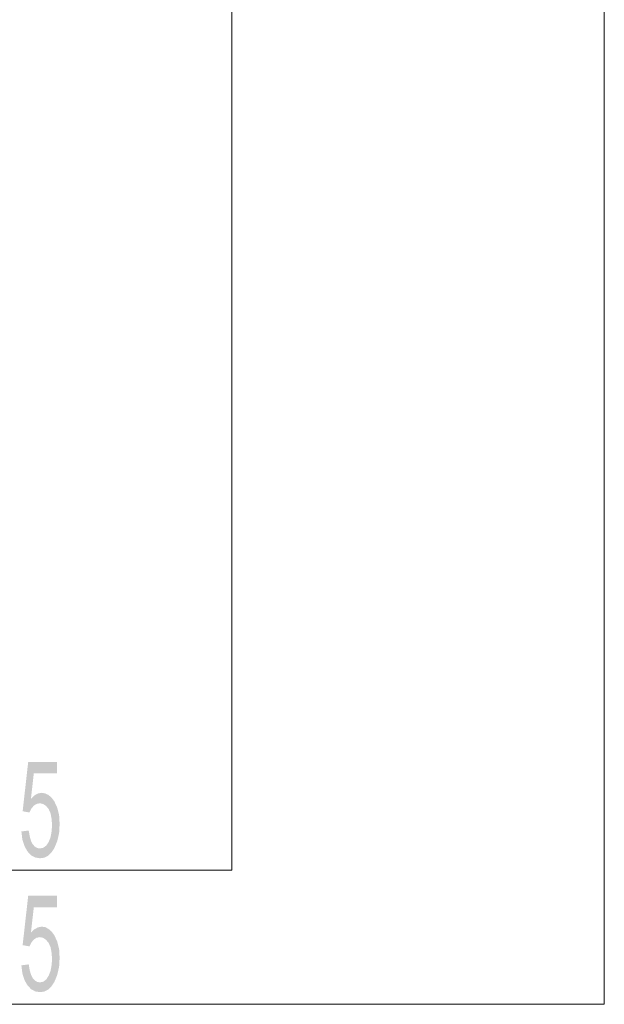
# Model space of a CAD drawing. Header units: millimetres. Extents: x -283 to 124139, y -3891 to 5906.
# Tile 42 of 55: x 1321 to 1448, y -2994 to -2780. Entities that reach past the tile are written whole.
import ezdxf

# ---------------------------------------------------------------- set-up
doc = ezdxf.new("R2010")
doc.units = ezdxf.units.MM
doc.header["$LTSCALE"] = 20
doc.header["$MEASUREMENT"] = 0
doc.layers.get('0').update_dxf_attribs({"color": 252, "linetype": 'CONTINUOUS'})

msp = doc.modelspace()

# ---------------------------------------------------------------- hatches: boundary and pattern name
h = msp.add_hatch(color=7)
h.dxf.hatch_style = 2
h.paths.add_polyline_path([(1323.26, -2949.83), (1324, -2949.09), (1324.79, -2948.66), (1325.58, -2948.51), (1326.38, -2948.66), (1327.07, -2948.98), (1327.75, -2949.56), (1328.34, -2950.36), (1328.97, -2951.73), (1329.39, -2953.37), (1329.5, -2955.28), (1329.39, -2957.29), (1328.97, -2959.04), (1328.34, -2960.57), (1327.7, -2961.52), (1326.96, -2962.21), (1326.11, -2962.63), (1325.21, -2962.74), (1324.21, -2962.58), (1323.31, -2962.11), (1322.51, -2961.26), (1321.88, -2960.15), (1321.4, -2958.67), (1321.19, -2956.92), (1322.78, -2956.71), (1322.99, -2957.92), (1323.26, -2958.93), (1323.63, -2959.67), (1324.1, -2960.2), (1324.63, -2960.52), (1325.21, -2960.62), (1325.95, -2960.46), (1326.59, -2959.99), (1327.12, -2959.19), (1327.54, -2958.14), (1327.75, -2956.92), (1327.86, -2955.54), (1327.75, -2954.17), (1327.54, -2953), (1327.12, -2952.05), (1326.54, -2951.36), (1325.9, -2950.94), (1325.21, -2950.78), (1324.47, -2950.94), (1323.89, -2951.31), (1323.36, -2951.95), (1322.94, -2952.79), (1321.46, -2952.53), (1322.67, -2941.79), (1328.92, -2941.79), (1328.92, -2944.27), (1323.89, -2944.27)])
h = msp.add_hatch(color=7)
h.dxf.hatch_style = 2
h.paths.add_polyline_path([(1323.26, -2978.93), (1324, -2978.19), (1324.79, -2977.77), (1325.58, -2977.61), (1326.38, -2977.72), (1327.07, -2978.09), (1327.75, -2978.67), (1328.34, -2979.46), (1328.97, -2980.84), (1329.39, -2982.48), (1329.5, -2984.38), (1329.39, -2986.34), (1328.97, -2988.14), (1328.34, -2989.67), (1327.7, -2990.63), (1326.96, -2991.32), (1326.11, -2991.74), (1325.21, -2991.84), (1324.21, -2991.69), (1323.31, -2991.21), (1322.51, -2990.36), (1321.88, -2989.25), (1321.4, -2987.77), (1321.19, -2986.02), (1322.78, -2985.81), (1322.99, -2987.03), (1323.26, -2987.98), (1323.63, -2988.78), (1324.1, -2989.3), (1324.63, -2989.62), (1325.21, -2989.73), (1325.95, -2989.57), (1326.59, -2989.09), (1327.12, -2988.25), (1327.54, -2987.19), (1327.75, -2986.02), (1327.86, -2984.65), (1327.75, -2983.27), (1327.54, -2982.11), (1327.12, -2981.16), (1326.54, -2980.47), (1325.9, -2980.04), (1325.21, -2979.89), (1324.47, -2980.04), (1323.89, -2980.41), (1323.36, -2981.05), (1322.94, -2981.9), (1321.46, -2981.63), (1322.67, -2970.89), (1328.92, -2970.89), (1328.92, -2973.38), (1323.89, -2973.38)])

# ---------------------------------------------------------------- linework, layer by layer
at = {"color": 1, "lineweight": 0, "true_color": 0xff0000}
for points in [[(1366.91, -2668.68), (1366.91, -2965.33)], [(1366.91, -2965.33), (1036.76, -2965.33)]]:
    msp.add_lwpolyline(points, dxfattribs=at)
at = {"color": 5, "lineweight": 0, "true_color": 0x0000ff}
for points in [[(1447.87, -2668.68), (1447.87, -2994.44)], [(1045.55, -2994.49), (1447.87, -2994.44)]]:
    msp.add_lwpolyline(points, dxfattribs=at)

doc.saveas('drawing.dxf')
